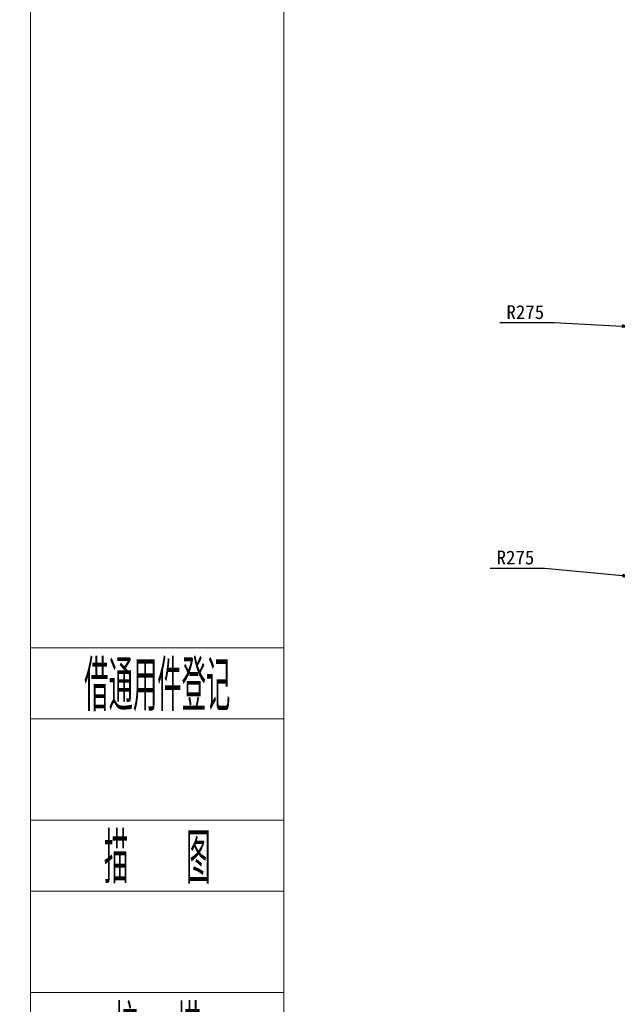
# Model space of a CAD drawing. Header units: millimetres. Extents: x -16 to 4241, y 0 to 4344.
# Tile 2 of 22: x -16 to 847, y 1051 to 2471. Entities that reach past the tile are written whole.
import ezdxf
from ezdxf.enums import TextEntityAlignment as Align

# ---------------------------------------------------------------- set-up
doc = ezdxf.new("R2010")
doc.units = ezdxf.units.MM
doc.header["$PDSIZE"] = -1
for name, color, linetype, lineweight in [('1轮廓实线层', 7, 'Continuous', 18), ('2细线层', 4, 'Continuous', 13), ('6文字层', 3, 'Continuous', 13), ('图框层', 7, 'Continuous', 18)]:
    doc.layers.add(name, color=color, linetype=linetype, lineweight=lineweight)
doc.styles.add('PC_TEXTSTYLE', font='ISOCP.SHX', dxfattribs={"width": 0.707, "bigfont": 'GBCBIG.SHX'})
doc.dimstyles.new('1比1', dxfattribs={"dimscale": 8, "dimtxt": 2.5, "dimasz": 2, "dimexe": 1.5, "dimexo": 0.625, "dimtad": 1, "dimtoh": 1, "dimdec": 1, "dimtxsty": 'Standard', "dimcen": 2.5, "dimclrd": 1, "dimclre": 1, "dimadec": 0, "dimazin": 0, "dimtfac": 1, "dimtdec": 1, "dimtmove": 0, "dimatfit": 3, "dimfxl": 1, "dimarcsym": 0})

# ---------------------------------------------------------------- blocks, each defined once
blk = doc.blocks.new('ZwmFrameMain_A4^_^无分区图框^_^portrait')
at = {"layer": '1轮廓实线层'}
blk.add_line((0, 0), (0, 287), dxfattribs=at)
at = {"layer": '2细线层'}
blk.add_line((-25, -5), (-25, 292), dxfattribs=at)
blk = doc.blocks.new('ZwmFrameMain_附加栏')
at = {"layer": '2细线层'}
for p, q in [((-25, 102), (0, 102)), ((-25, 95), (0, 95)), ((-25, 85), (0, 85)), ((-25, 78), (0, 78)), ((-25, 68), (0, 68))]:
    blk.add_line(p, q, dxfattribs=at)
at = {"layer": '6文字层', "color": 3, "style": 'PC_TEXTSTYLE'}
for s, width, p in [('借通用件登记', 0.667, (-12.5, 98.5)), ('描   图', 0.6667, (-12.5, 81.5)), ('校  描', 0.667, (-12.5, 64.5))]:
    blk.add_text(s, height=5, dxfattribs=dict(at, width=width)).set_placement(p, align=Align.MIDDLE)
at = {"layer": '6文字层', "style": 'PC_TEXTSTYLE'}
for tag, width, p, p2 in [('借通用件登记', 0.671328, (-23.445, 86.356), (-1.254, 86.356)), ('描图', 2.120922, (-23.445, 69.36), (-1.254, 69.36)), ('校图', 2.149976, (-23.749, 52.06), (-1.254, 52.06)), ('旧底图总号', 0.761452, (-22.837, 35.67), (-1.862, 35.67)), ('签字', 2.026939, (-23.141, 18.37), (-1.558, 18.37)), ('日期', 1.89999, (-22.837, 1.374), (-2.166, 1.374))]:
    blk.add_attdef(tag, text='', height=5, dxfattribs=dict(at, width=width)).set_placement(p, p2, align=Align.FIT)
blk = doc.blocks.new('*D101')
at = {"color": 1, "lineweight": -2, "transparency": 16777216}
for p, q in [((677.2, 2033.9), (755.6, 2033.9)), ((755.6, 2033.9), (853.2, 2028.8)), ((1143.8, 2013.8), (869.2, 2028))]:
    blk.add_line(p, q, dxfattribs=at)
at = {"color": 1, "transparency": 16777216}
blk.add_solid([(853.4, 2031.5), (853.1, 2026.2), (869.2, 2028)], dxfattribs=at)
at = {"layer": 'Defpoints', "color": 0, "transparency": 16777216}
for p in [(869.2, 2028), (1143.8, 2013.8)]:
    blk.add_point(p, dxfattribs=at)
at = {"color": 0, "transparency": 16777216, "insert": (713.9, 2048.9), "char_height": 20, "attachment_point": 5}
blk.add_mtext('R275', dxfattribs=at)
blk = doc.blocks.new('*D102')
at = {"color": 1, "lineweight": -2, "transparency": 16777216}
for p, q in [((663, 1679.9), (741.4, 1679.9)), ((741.4, 1679.9), (854.2, 1669)), ((1143.8, 1641), (870.1, 1667.5))]:
    blk.add_line(p, q, dxfattribs=at)
at = {"color": 1, "transparency": 16777216}
blk.add_solid([(854.5, 1671.7), (853.9, 1666.4), (870.1, 1667.5)], dxfattribs=at)
at = {"layer": 'Defpoints', "color": 0, "transparency": 16777216}
for p in [(870.1, 1667.5), (1143.8, 1641)]:
    blk.add_point(p, dxfattribs=at)
at = {"color": 0, "transparency": 16777216, "insert": (699.7, 1694.9), "char_height": 20, "attachment_point": 5}
blk.add_mtext('R275', dxfattribs=at)

msp = doc.modelspace()

# ---------------------------------------------------------------- block references
at = {"layer": '图框层', "xscale": 14.625, "yscale": 14.625, "zscale": 14.625}
for name in ['ZwmFrameMain_A4^_^无分区图框^_^portrait', 'ZwmFrameMain_附加栏']:
    msp.add_blockref(name, (365.62, 73.12), dxfattribs=at)

# ---------------------------------------------------------------- dimensions: what is measured, and where the dimension line sits
for center, mpoint, picture, middle in [((1143.85, 2013.84), (869.21, 2028.02), '*D101', (755.55, 2033.9)), ((1143.85, 1641.01), (870.13, 1667.49), '*D102', (741.38, 1679.95))]:
    dim = msp.add_radius_dim(center=center, mpoint=mpoint, dimstyle='1比1')
    dim.commit()
    dim.dimension.update_dxf_attribs({"geometry": picture, "text_midpoint": middle, "dimtype": 164})

doc.saveas('drawing.dxf')
